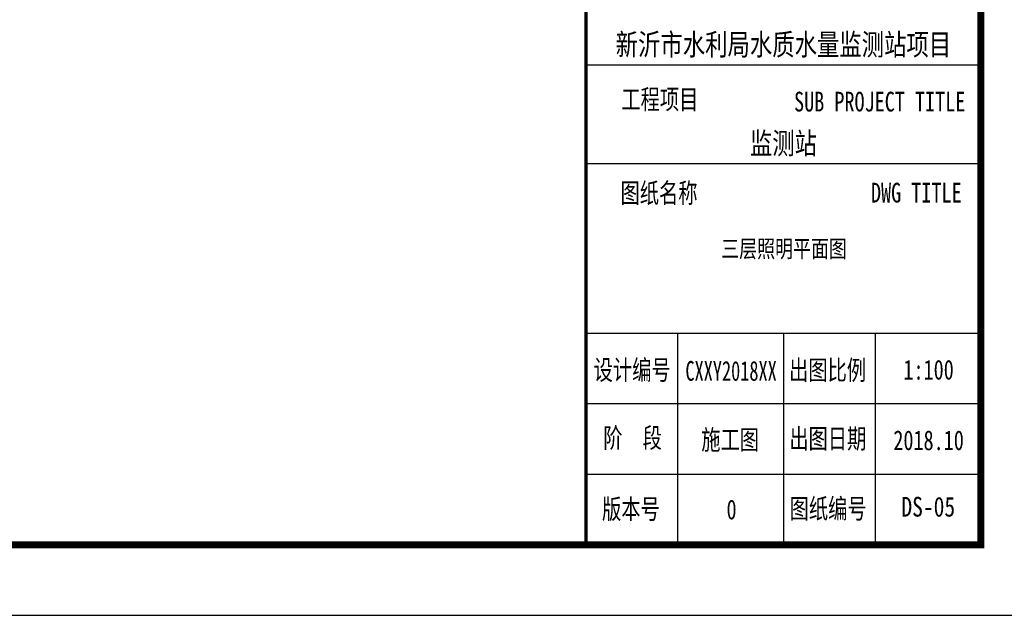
# Model space of a CAD drawing. Extents: x 427948 to 764348, y 274849 to 601549.
# Tile 91 of 212: x 665619 to 679579, y 393649 to 402089. Entities that reach past the tile are written whole.
import ezdxf
from ezdxf.enums import TextEntityAlignment as Align

# ---------------------------------------------------------------- set-up
doc = ezdxf.new("R2010")
doc.units = 0
doc.header["$LTSCALE"] = 1000
doc.header["$MEASUREMENT"] = 0
doc.layers.get('0').update_dxf_attribs({"linetype": 'CONTINUOUS'})
doc.layers.add('PUB_TITLE', color=4, linetype='CONTINUOUS')
doc.layers.add('TK', color=7, linetype='CONTINUOUS')
doc.styles.add('-宋体', font='txt', dxfattribs={"width": 0.8})
doc.styles.add('TKHZ1', font='txt', dxfattribs={"width": 0.8})

# ---------------------------------------------------------------- blocks, each defined once
blk = doc.blocks.new('24')
at = {"color": 4}
for p, q in [((-1110889, 145319), (-1110889, 202719)), ((-1110889, 147726), (-1110889, 147726)), ((-1116547, 145319), (-1110889, 145319))]:
    blk.add_line(p, q, dxfattribs=at)
at = {"layer": 'PUB_TITLE'}
for p, q in [((-1110889, 145319), (-1110889, 202719)), ((-1116489, 152119), (-1110889, 152119)), ((-1116489, 150719), (-1110889, 150719)), ((-1116489, 148319), (-1110889, 148319)), ((-1115189, 148319), (-1115189, 145319)), ((-1113689, 148319), (-1113689, 145319)), ((-1112389, 148319), (-1112389, 145319)), ((-1116489, 147319), (-1110889, 147319)), ((-1116489, 146319), (-1110889, 146319))]:
    blk.add_line(p, q, dxfattribs=at)
at = {"layer": 'PUB_TITLE', "linetype": 'Continuous'}
blk.add_lwpolyline([(-1193989, 144319), (-1109889, 144319), (-1109889, 203719), (-1193989, 203719)], close=True, dxfattribs=at)
at = {"layer": 'PUB_TITLE', "linetype": 'Continuous', "const_width": 100}
blk.add_lwpolyline([(-1191489, 145319), (-1110889, 145319), (-1110889, 202719), (-1191489, 202719)], close=True, dxfattribs=at)
at = {"layer": 'PUB_TITLE', "const_width": 50}
blk.add_lwpolyline([(-1116489, 145319), (-1116489, 202719)], dxfattribs=at)
at = {"layer": 'PUB_TITLE', "linetype": 'Continuous', "const_width": 80}
blk.add_lwpolyline([(-1110889, 145319), (-1110889, 202719)], dxfattribs=at)
at = {"layer": 'TK'}
for s, height, style, width, p in [('新沂市水利局水质水量监测站项目', 304.92, 'TKHZ1', 0.8, (-1113689, 152255)), ('监测站', 304.9, 'TKHZ1', 0.8, (-1113689, 150855)), ('CXXY2018XX', 280, '-宋体', 0.68, (-1114431, 147642)), ('1:100', 280, '-宋体', 0.75, (-1111631, 147659)), ('2018.10', 280, '-宋体', 0.75, (-1111631, 146659))]:
    blk.add_text(s, height=height, dxfattribs=dict(at, style=style, width=width)).set_placement(p, align=Align.CENTER)
at = {"layer": 'TK', "style": '-宋体', "width": 0.75}
for s, p in [('工程项目', (-1115441, 151633)), ('SUB PROJECT TITLE', (-1112324, 151598))]:
    blk.add_text(s, height=280, dxfattribs=at).set_placement(p, align=Align.MIDDLE)
for s, p in [('图纸名称', (-1115999, 150163)), ('DWG TITLE', (-1112448, 150168, 0)), ('设计编号', (-1116380, 147656, 0)), ('出图比例', (-1113609, 147653, 0)), ('阶  段', (-1116244, 146693, 0)), ('出图日期', (-1113606, 146682, 0)), ('施工图', (-1114854, 146666, 0)), ('版本号', (-1116261, 145685, 0)), ('0', (-1114496, 145678, 0)), ('图纸编号', (-1113602, 145691, 0))]:
    blk.add_text(s, height=280, dxfattribs=at).set_placement(p)

msp = doc.modelspace()

# ---------------------------------------------------------------- block references
msp.add_blockref('24', (1790136.9, 249330.5))

# ---------------------------------------------------------------- texts
at = {"style": 'TKHZ1', "width": 0.8}
msp.add_text('三层照明平面图', height=245, dxfattribs=at).set_placement((676456.7, 398721.4), align=Align.CENTER)
at = {"layer": 'TK', "style": 'TKHZ1', "width": 0.8}
msp.add_text('DS-05', height=280, dxfattribs=at).set_placement((678501.6, 395047.6), align=Align.CENTER)

doc.saveas('drawing.dxf')
